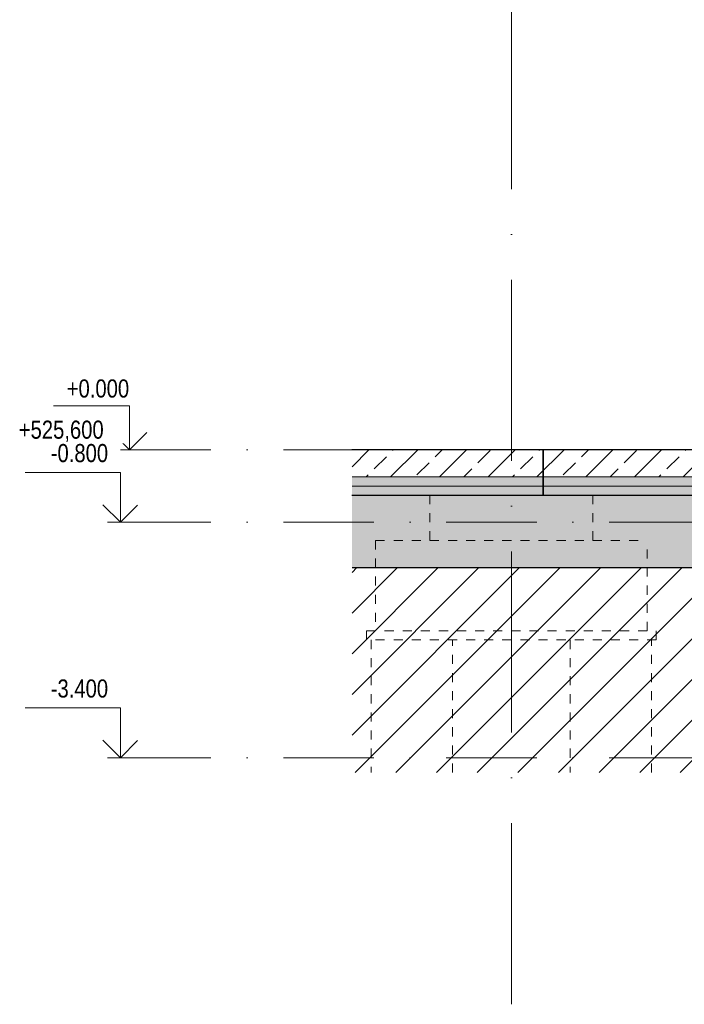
# Model space of a CAD drawing. Header units: millimetres. Extents: x 17762 to 172224, y -23587 to 40136.
# Tile 7 of 49: x 42975 to 50318, y -6123 to 4750. Entities that reach past the tile are written whole.
import ezdxf

# ---------------------------------------------------------------- set-up
doc = ezdxf.new("R2010")
doc.units = ezdxf.units.MM
for name, pattern in [('A_CARA_02_Čárkovaná', [200, 100, -100]), ('Čerchovaná 10mm', [1800, 1000, -400, 0, -400]), ('Čerchovaná 20mm', [3000, 2000, -500, 0, -500])]:
    doc.linetypes.add(name, pattern=pattern)
for name, color, linetype, lineweight in [('CA_KOTYVYS', 3, 'Continuous', 9), ('CA_OSY', 5, 'Continuous', 9), ('CA_PODLAHA', 1, 'Continuous', 25), ('CA_PODLAHA25', 7, 'Continuous', 13), ('CA_REZY', 1, 'Continuous', 25), ('CA_SRAFY', 9, 'Continuous', 25), ('CA_ZAKLADY25', 7, 'Continuous', 13), ('CA_ZARIZPRED', 8, 'Continuous', 13), ('Vzor v řezu', 55, 'Continuous', 9)]:
    doc.layers.add(name, color=color, linetype=linetype, lineweight=lineweight)
doc.styles.add('Arial_1', font='arial.ttf', dxfattribs={"width": 0.8, "height": 200})
pattern_1 = [(50, (59622.06, 5783.5), (728.737, -63.756), [76.2, -838.2]), (355, (59622.06, 5783.5), (-140.97, 764.228), [60.96, -670.56]), (100.451, (59682.8, 5778.2), (587.77, 700.467), [64.76, -712.36]), (46.184, (59622.1, 5986.7), (1084.316, -168.17), [114.3, -1257.3]), (96.636, (59712.4, 5972.7), (949.61, 989.71), [97.14, -1068.54]), (351.184, (59622.1, 5986.7), (949.62, 989.7), [91.44, -1005.84]), (21, (59723.66, 5935.9), (606.458, -409.06), [76.2, -838.2]), (326, (59723.66, 5935.9), (247.21, 736.753), [60.96, -670.56]), (71.451, (59774.2, 5901.84), (853.668, 327.685), [64.76, -712.36]), (37.5, (59622.06, 5783.53), (12.3547, 338.22), [33.528, -628.904, 33.528, -647.192, -673.1]), (37.5, (59622.06, 5783.53), (12.3547, 338.22), [-1343.152, 33.528, -639.572]), (7.5, (59622.06, 5783.53), (267.279, 400.722), [33.528, -354.584, 33.528, -613.664, -256.54]), (7.5, (59622.06, 5783.53), (267.279, 400.722), [-1035.304, 33.528, -223.012]), (327.5, (59395.5, 5783.53), (542.3633, -22.9153), [33.528, -220.472, 33.528, -1810.512]), (327.5, (59395.5, 5783.53), (542.3633, -22.9153), [-287.528, -758.952, 33.528, -1018.032]), (317.5, (59293.9, 5783.53), (592.517, 101.707), [33.528, -296.672, 33.528, -492.76, -746.76]), (317.5, (59293.9, 5783.53), (592.517, 101.707), [-856.488, 33.528, -713.232])]

# ---------------------------------------------------------------- blocks, each defined once
blk = doc.blocks.new('ocelová kce final - 11542_003_OK-HALA_TaO-2_ET_AciS_2025-05-29_upr_dwg-2597525-ŘEZ 2 _ vestavek V2')
at = {"layer": 'CA_REZY'}
for p, q in [((39120, 0), (37009, 0)), ((39120, 0), (39120, -500)), ((39120, -500), (39120, 0)), ((59469, 0), (39120, 0)), ((37009, -500), (39120, -500)), ((39120, -500), (59469, -500))]:
    blk.add_line(p, q, dxfattribs=at)
blk = doc.blocks.new('ocelová kce final - ocelová kce final-2597615-ŘEZ 2 _ vestavek V2')
blk.add_blockref('ocelová kce final - 11542_003_OK-HALA_TaO-2_ET_AciS_2025-05-29_upr_dwg-2597525-ŘEZ 2 _ vestavek V2', (0, 0))
blk = doc.blocks.new('Podlaží - Záhlaví podlaží-542802-ŘEZ 2 _ vestavek V2')
at = {"layer": 'CA_KOTYVYS'}
for p, q in [((34551, 487), (33712, 487)), ((34551, 0), (34551, 487)), ((34551, 0), (34358, 193)), ((34551, 0), (34743, 193))]:
    blk.add_line(p, q, dxfattribs=at)
blk = doc.blocks.new('Podlaží - Bez názvu-542800-ŘEZ 2 _ vestavek V2')
at = {"layer": 'CA_KOTYVYS'}
for p, q in [((34451, 6710), (33398, 6710)), ((34451, 6160), (34451, 6710)), ((34451, 6160), (34258, 6353)), ((34451, 6160), (34641, 6350)), ((34451, 6160), (34309, 6160))]:
    blk.add_line(p, q, dxfattribs=at)

msp = doc.modelspace()

# ---------------------------------------------------------------- hatches: boundary and pattern name
at = {"layer": 'CA_SRAFY', "lineweight": 9}
h = msp.add_hatch(dxfattribs=at)
h.set_pattern_fill('FP_9', color=256, style=0, pattern_type=2)
h.set_pattern_definition([(45, (59622.06, 5783.53), (-269.408, 269.408), []), (45, (59891.46, 5783.53), (-269.408, 269.408), [190.5, -95.25])])
h.paths.add_polyline_path([(57876, -300), (69105.6, -300), (69105.6, 0), (46646.4, 0), (46646.4, -300), (52261.2, -300)])
h = msp.add_hatch(dxfattribs=at)
h.set_pattern_fill('FP_8', color=256, style=0, pattern_type=2)
h.set_pattern_definition(pattern_1)
h.paths.add_polyline_path([(57876, -400), (69105.6, -400), (69105.6, -300), (46646.4, -300), (46646.4, -400), (52261.2, -400)])
h = msp.add_hatch(dxfattribs=at)
h.set_pattern_fill('FP_8', color=256, style=0, pattern_type=2)
h.set_pattern_definition(pattern_1)
h.paths.add_polyline_path([(62087.1, -1300), (69105.6, -1300), (69105.6, -400), (46646.4, -400), (46646.4, -1300), (60683.4, -1300)])
at = {"layer": 'Vzor v řezu'}
h = msp.add_hatch(dxfattribs=at)
h.set_pattern_fill('FP_10', color=256, style=0, pattern_type=2)
h.set_pattern_definition([(45, (59622.06, 5783.53), (-224.5064, 224.5064), [])])
h.paths.add_polyline_path([(46646.4, -3564.6), (69105.6, -3564.6), (69105.6, -1300), (46646.4, -1300), (46646.4, -2539.5)])

# ---------------------------------------------------------------- linework, layer by layer
at = {"layer": 'CA_OSY', "linetype": 'Čerchovaná 20mm'}
msp.add_line((48407.1, -6123.3), (48407.1, 15394.6), dxfattribs=at)
at = {"layer": 'CA_OSY', "linetype": 'Čerchovaná 10mm'}
for p, q in [((44087.8, 0), (71663.8, 0)), ((44087.8, -800), (71663.8, -800)), ((44087.8, -3400), (71663.8, -3400))]:
    msp.add_line(p, q, dxfattribs=at)
at = {"layer": 'CA_PODLAHA'}
for p, q in [((69105.6, 0), (46646.4, 0)), ((46646.4, -1300), (69105.6, -1300))]:
    msp.add_line(p, q, dxfattribs=at)
at = {"layer": 'CA_PODLAHA25'}
for p, q in [((69105.6, -300), (46646.4, -300)), ((69105.6, -400), (46646.4, -400))]:
    msp.add_line(p, q, dxfattribs=at)
at = {"layer": 'CA_ZAKLADY25', "linetype": 'A_CARA_02_Čárkovaná', "lineweight": 9}
for p, q in [((47507.1, -500), (47507.1, -1000)), ((49307.1, -500), (49307.1, -1000)), ((46907.1, -1000), (49907.1, -1000)), ((46907.1, -1000), (46907.1, -2000)), ((49907.1, -2000), (49907.1, -1000)), ((46807.1, -2000), (50007.1, -2000)), ((46807.1, -2100), (46807.1, -2000)), ((50007.1, -2100), (50007.1, -2000)), ((50007.1, -2100), (46807.1, -2100)), ((46857.1, -2100), (46857.1, -3564.6)), ((47757.1, -3564.6), (47757.1, -2100)), ((49057.1, -2100), (49057.1, -3564.6)), ((49957.1, -3564.6), (49957.1, -2100))]:
    msp.add_line(p, q, dxfattribs=at)

# ---------------------------------------------------------------- block references
at = {"layer": 'CA_KOTYVYS'}
for name, p in [('Podlaží - Záhlaví podlaží-542802-ŘEZ 2 _ vestavek V2', (9637.1, 0)), ('Podlaží - Bez názvu-542800-ŘEZ 2 _ vestavek V2', (9637.1, -6960)), ('Podlaží - Bez názvu-542800-ŘEZ 2 _ vestavek V2', (9637.1, -9560))]:
    msp.add_blockref(name, p, dxfattribs=at)
at = {"layer": 'CA_ZARIZPRED'}
msp.add_blockref('ocelová kce final - ocelová kce final-2597615-ŘEZ 2 _ vestavek V2', (9637.1, 0), dxfattribs=at)

# ---------------------------------------------------------------- texts
at = {"layer": 'CA_KOTYVYS', "insert": (43494.3, 777.4), "char_height": 200, "width": 852.995, "attachment_point": 1, "style": 'Arial_1', "bg_fill": 3, "box_fill_scale": 1.25, "bg_fill_color": 256, "bg_fill_true_color": 13158600, "bg_fill_transparency": 0}
msp.add_mtext('+0.000', dxfattribs=at)
at = {"layer": 'CA_KOTYVYS', "insert": (43317.9, -2535.8), "char_height": 200, "width": 782.447, "attachment_point": 1, "style": 'Arial_1'}
msp.add_mtext('-3.400', dxfattribs=at)

# ---------------------------------------------------------------- next in the draw order: texts
at = {"layer": 'CA_KOTYVYS', "insert": (42964.3, 322.7), "char_height": 200, "width": 1160.843, "attachment_point": 1, "style": 'Arial_1', "bg_fill": 3, "box_fill_scale": 1.25, "bg_fill_color": 256, "bg_fill_true_color": 13158600, "bg_fill_transparency": 0}
msp.add_mtext('+525,600', dxfattribs=at)

# ---------------------------------------------------------------- next in the draw order: texts
at = {"layer": 'CA_KOTYVYS', "insert": (43317.9, 64.2), "char_height": 200, "width": 782.447, "attachment_point": 1, "style": 'Arial_1'}
msp.add_mtext('-0.800', dxfattribs=at)

doc.saveas('drawing.dxf')
